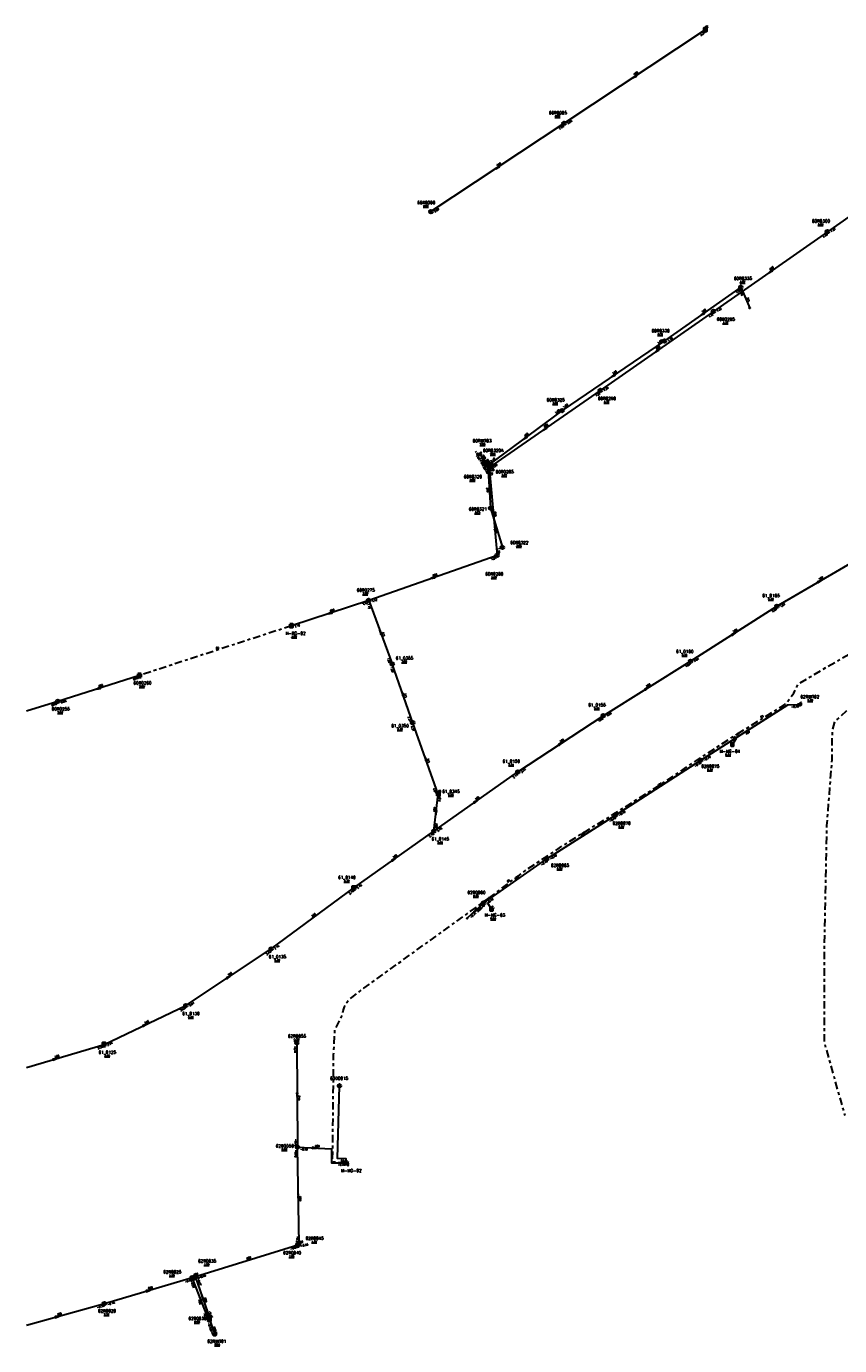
# Model space of a CAD drawing. Header units: metres. Extents: x 157368 to 159469, y 577030 to 578342.
# Tile 1 of 8: x 157368 to 157775, y 577054 to 577716. Entities that reach past the tile are written whole.
import ezdxf

# ---------------------------------------------------------------- set-up
doc = ezdxf.new("R2010")
doc.units = ezdxf.units.M
doc.linetypes.add('Tauw_Persleiding', pattern=[12, 3.75, -1.5, 1.5, -1.5, 3.75])
for name, color, linetype, lineweight in [('1', 7, 'Continuous', 0), ('CD_B_-_AL09----_stromingsrichting', 252, 'Continuous', 30), ('CD_B_-_AQ28P---_Putnummer', 252, 'Continuous', 53), ('CD_B_-_DL09----_diameter', 252, 'Continuous', 30), ('CD_B_-_ML06D---_bestaande DWA riolering', 252, 'Continuous', 30), ('CD_B_-_ML06G---_bestaande Gemengde riolering', 252, 'Continuous', 30), ('CD_B_-_ML06P---_bestaande drukleiding', 252, 'Tauw_Persleiding', 30), ('CD_B_-_ML06P---_bestaande persleiding', 252, 'Tauw_Persleiding', 30), ('CD_B_-_ML06R---_bestaande RWA riolering', 252, 'Continuous', 30), ('CD_B_-_ML09----_maaiveldhoogte', 252, 'Continuous', 30), ('CD_B_-_ML9----_overstortriool', 252, 'Continuous', 30), ('CD_B_-_MQ28P---_Putsymbool', 252, 'Continuous', 40), ('CD_B_-_TZ00----_bobs en materiaal', 252, 'Continuous', 30)]:
    doc.layers.add(name, color=color, linetype=linetype, lineweight=lineweight)
doc.styles.get("Standard").update_dxf_attribs({"font": 'romans.shx'})

# ---------------------------------------------------------------- blocks, each defined once
blk = doc.blocks.new('L_VHR')
at = {"flags": 128}
blk.add_lwpolyline([(-0.5, 0), (0.5, 0), (-0.5, 0.15), (-0.5, -0.15), (0.5, 0)], dxfattribs=at)
blk = doc.blocks.new('K_PUN')
at = {"extrusion": (0, 0, -1)}
blk.add_solid([(0.5, -0.5), (-0.5, 0.5), (-0.5, -0.5)], dxfattribs=at)
blk.add_3dface([(0.5, 0.5), (-0.5, 0.5), (-0.5, -0.5), (0.5, -0.5)])
blk = doc.blocks.new('K_FIC')
blk.add_circle((0, 0), 0.0625)
blk = doc.blocks.new('K_DWA')
blk.add_circle((0, 0), 0.6)
blk = doc.blocks.new('K_RWA')
blk.add_circle((0, 0), 0.6)
at = {"layer": '1', "const_width": 0.6, "flags": 128}
blk.add_lwpolyline([(-0.3, 0, 1), (0.3, 0, 1), (-0.3, 0)], format="xyb", dxfattribs=at)
blk = doc.blocks.new('K_DIV_1')
for p, q in [((-0.65, 0.65), (-0.65, -0.65)), ((0.65, 0.65), (-0.65, 0.65)), ((0.65, -0.65), (0.65, 0.65)), ((-0.65, -0.65), (0.65, -0.65))]:
    blk.add_line(p, q)
blk = doc.blocks.new('K_OVL')
blk.add_arc((0.81571, 0.439293), 0.83139, 77.193131, 168.854604)
at = {"extrusion": (0, 0, -1)}
blk.add_solid([(0.6, 0.6), (-0.6, 0.6), (0.6, -0.6), (-0.6, -0.6)], dxfattribs=at)
for points in [[(0.6, 0.6), (-0.6, 0.6), (-0.6, -0.6), (0.6, -0.6)], [(1, 1.25), (0.474823, 0.983111), (0.413034, 1.369554)]]:
    blk.add_3dface(points)
blk = doc.blocks.new('K_KLP')
for p, q in [((-0.42, -0.42), (0.42, 0.42)), ((-0.42, 0.42), (0.42, -0.42))]:
    blk.add_line(p, q)
at = {"flags": 128}
for points in [[(-0.42, 0.42), (-0.42, -0.42)], [(0.42, -0.42), (0.42, -0.42), (0.42, 0.42)]]:
    blk.add_lwpolyline(points, dxfattribs=at)
blk.add_circle((0, 0), 0.6)
blk = doc.blocks.new('K_UTB')
at = {"flags": 128}
blk.add_lwpolyline([(0.5, 0.15), (0.5, -0.3), (-0.5, -0.3), (-0.5, 0.15), (-0.45, 0.15), (-0.45, -0.25), (0, -0.25), (0.45, -0.25), (0.45, 0.15), (0.5, 0.15)], close=True, dxfattribs=at)
blk.add_lwpolyline([(0.85, 0.6), (0.55, 0.65), (0.614828, 0.459583), (0.850842, 0.598937)], dxfattribs=at)
blk.add_arc((0.85, -0.25), 0.85, 90, 180)
blk = doc.blocks.new('K_NTO')
blk.add_3dface([(0.65, -0.65), (0.65, 0.65), (-0.65, 0.65), (-0.65, -0.65)])
blk.add_text('O', height=0.9).set_placement((-0.32815, -0.429579))
blk = doc.blocks.new('K_GMD')
blk.add_circle((0, 0), 0.6)
at = {"layer": '1', "const_width": 0.6, "flags": 128}
blk.add_lwpolyline([(0, -0.3, -1.000001), (0, 0.3)], format="xyb", dxfattribs=at)
blk = doc.blocks.new('K_INT')
blk.add_arc((0.81571, 0.439293), 0.83139, 77.193131, 168.854604)
for points in [[(-0.6, -0.6), (0.6, -0.6), (0.6, 0.6), (-0.6, 0.6)], [(1, 1.25), (0.474823, 0.983111), (0.413034, 1.369554)]]:
    blk.add_3dface(points)
blk = doc.blocks.new('K_RGM')
at = {"extrusion": (0, 0, -1)}
blk.add_solid([(0.6, 0.6), (0, 0.6), (0.6, -0.6), (0, -0.6)], dxfattribs=at)
blk.add_3dface([(-0.6, 0.6), (-0.6, -0.6), (0.6, -0.6), (0.6, 0.6)])

msp = doc.modelspace()

# ---------------------------------------------------------------- linework, layer by layer
at = {"layer": 'CD_B_-_ML06D---_bestaande DWA riolering', "flags": 128}
msp.add_lwpolyline([(157528.05, 577146.05), (157528.03, 577148.03), (157523.71, 577148.22), (157524.74, 577184.64)], dxfattribs=at)
at = {"layer": 'CD_B_-_ML06G---_bestaande Gemengde riolering'}
for p, q in [((157744.02, 577425.09), (157786.69, 577450.05)), ((157539.38, 577428.03), (157551.17, 577396.16)), ((157700.7, 577397.5), (157744.02, 577425.09)), ((157561.44, 577366.72), (157551.17, 577396.16)), ((157656.94, 577370.24), (157700.7, 577397.5)), ((157574.22, 577330.82), (157561.44, 577366.72)), ((157614.13, 577342.02), (157656.94, 577370.24)), ((157572.06, 577312.38), (157614.13, 577342.02)), ((157572.06, 577312.38), (157574.22, 577330.82)), ((157531.87, 577283.84), (157572.06, 577312.38)), ((157490.45, 577253.31), (157531.87, 577283.84)), ((157447.71, 577224.9), (157490.45, 577253.31)), ((157406.7, 577205.31), (157447.71, 577224.9)), ((157367.79, 577193.86), (157406.7, 577205.31))]:
    msp.add_line(p, q, dxfattribs=at)
at = {"layer": 'CD_B_-_ML06P---_bestaande drukleiding'}
msp.add_line((157500.67, 577415.3), (157424.43, 577390.4), dxfattribs=at)
at = {"layer": 'CD_B_-_ML06P---_bestaande drukleiding', "flags": 128}
for points in [[(157724.29, 577361.09), (157747.49, 577375.49), (157748.22, 577376.06), (157750.14, 577378.43), (157752.5, 577381.57), (157753.47, 577383.68), (157754.59, 577385.79), (157755.1, 577386.37), (157755.7, 577386.69), (157768.83, 577394.56), (157796.61, 577410.56), (157796.8, 577410.69), (157797.06, 577410.69), (157797.28, 577410.69), (157797.47, 577410.62), (157797.7, 577410.5), (157797.82, 577410.43), (157797.97, 577410.24)], [(157599.58, 577278.72), (157618.37, 577292.93), (157640.18, 577307.33), (157662.29, 577320.96), (157684.19, 577334.72), (157701.71, 577346.43), (157717.18, 577356.67), (157724.29, 577361.09)], [(157721.7, 577355.78), (157723.95, 577359.3), (157724.29, 577361.09)], [(157528.05, 577146.05), (157521.55, 577146.37), (157521.28, 577146.69), (157521.82, 577200.32), (157522.43, 577212.67), (157526.14, 577219.97), (157526.53, 577222.27), (157527.2, 577224.32), (157528.42, 577226.43), (157529.7, 577228.1), (157530.9, 577228.93), (157536.4, 577233.15), (157536.94, 577233.6), (157599.58, 577278.72)], [(157600.98, 577273.22), (157599.18, 577276.16), (157599.58, 577278.72)]]:
    msp.add_lwpolyline(points, dxfattribs=at)
at = {"layer": 'CD_B_-_ML06P---_bestaande persleiding', "flags": 128}
msp.add_lwpolyline([(157797.97, 577410.24), (157808.54, 577388.54), (157795.9, 577382.4), (157778.78, 577372.48), (157772.93, 577367.3), (157771.74, 577362.62), (157771.52, 577356.99), (157771.5, 577348.1), (157768.93, 577315.14), (157767.62, 577248.19), (157767.62, 577206.91), (157778, 577169.79)], dxfattribs=at)
at = {"layer": 'CD_B_-_ML06R---_bestaande RWA riolering'}
for p, q in [((157708.08, 577714.18), (157637.26, 577667.2)), ((157637.26, 577667.2), (157570.61, 577622.98)), ((157826.5, 577652.8), (157769.31, 577612.93)), ((157769.31, 577612.93), (157712.19, 577572.99)), ((157725.89, 577585.15), (157687.66, 577558.14)), ((157725.89, 577585.15), (157730.37, 577574.66)), ((157712.19, 577572.99), (157655.49, 577533.31)), ((157687.66, 577558.14), (157636.34, 577523.26)), ((157655.49, 577533.31), (157599.82, 577494.72)), ((157636.34, 577523.26), (157599.18, 577495.74)), ((157596.19, 577499.71), (157594.93, 577501.31)), ((157598.22, 577497.15), (157596.19, 577499.71)), ((157599.18, 577495.74), (157598.22, 577497.15)), ((157599.18, 577495.74), (157600.5, 577474.3)), ((157599.82, 577494.72), (157603.73, 577450.62)), ((157600.5, 577474.3), (157606.4, 577454.59)), ((157603.73, 577450.62), (157539.38, 577428.03)), ((157539.38, 577428.03), (157500.67, 577415.3)), ((157424.43, 577390.4), (157383.5, 577377.41)), ((157383.5, 577377.41), (157367.79, 577372.46)), ((157663.1, 577320.32), (157705.81, 577347.9)), ((157628.69, 577298.5), (157663.1, 577320.32)), ((157596.99, 577276.29), (157628.69, 577298.5)), ((157596.99, 577276.29), (157588.74, 577268.67)), ((157503.36, 577206.14), (157503.66, 577153.86)), ((157504.54, 577105.09), (157503.66, 577153.86)), ((157452.51, 577089.02), (157503.81, 577104.96)), ((157503.81, 577104.96), (157504.54, 577105.09)), ((157450.85, 577088.45), (157452.51, 577089.02)), ((157460.05, 577067.46), (157452.51, 577089.02)), ((157406.86, 577075.46), (157450.85, 577088.45)), ((157459.06, 577067.65), (157450.85, 577088.45)), ((157367.79, 577064.56), (157406.86, 577075.46)), ((157459.55, 577067.52), (157462.19, 577059.9))]:
    msp.add_line(p, q, dxfattribs=at)
at = {"layer": 'CD_B_-_ML06R---_bestaande RWA riolering', "flags": 128}
for points in [[(157705.81, 577347.9), (157749.46, 577375.62), (157755.3, 577375.87)], [(157503.66, 577153.86), (157520.67, 577153.09), (157520.66, 577146.05), (157528.05, 577146.05)]]:
    msp.add_lwpolyline(points, dxfattribs=at)
at = {"layer": 'CD_B_-_ML9----_overstortriool'}
msp.add_line((157599.18, 577495.74), (157599.82, 577494.72), dxfattribs=at)

# ---------------------------------------------------------------- block references
at = {"layer": 'CD_B_-_AL09----_stromingsrichting'}
for p, xscale, yscale, zscale, rotation in [((157672.67, 577690.7), 2, 2, 2, 213.567), ((157603.93, 577645.08), 2, 2, 2, 213.5715), ((157740.76, 577592.96), 2, 2, 2, 214.9723), ((157706.77, 577571.64), 2, 2, 2, 215.1982), ((157683.85, 577553.14), 2, 2, 2, 214.9836999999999), ((157661.99, 577540.71), 2, 2, 2, 214.1936), ((157627.65, 577514.01), 2, 2, 2, 214.712), ((157617.76, 577509.49), 2, 2, 2, 216.5639), ((157598.7, 577496.44), 0.4929999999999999, 0.4929999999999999, 0.4929999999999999, 123.7868), ((157601.77, 577472.68), 2, 2, 2, 275.0776), ((157571.55, 577439.34), 2, 2, 2, 199.3494999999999), ((157765.36, 577437.56), 1.999999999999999, 1.999999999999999, 1.999999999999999, 30.3626), ((157520.02, 577421.67), 2, 2, 2, 198.2152999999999), ((157545.27, 577412.11), 1.999999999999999, 1.999999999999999, 1.999999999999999, 110.3202), ((157722.36, 577411.28), 2, 2, 2, 32.4611), ((157403.97, 577383.9), 1.999999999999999, 1.999999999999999, 1.999999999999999, 197.6738), ((157556.3, 577381.44), 1.999999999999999, 1.999999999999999, 1.999999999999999, 109.202), ((157678.82, 577383.88), 2, 2, 2, 31.9079), ((157635.54, 577356.12), 2, 2, 2, 33.4172), ((157567.83, 577348.75), 2, 2, 2, 109.6124), ((157593.1, 577327.19), 2, 2, 2, 35.1445), ((157573.14, 577321.59), 1.999999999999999, 1.999999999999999, 1.999999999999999, 263.307), ((157551.97, 577298.09), 2, 2, 2, 35.41119999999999), ((157592.86, 577272.5), 2, 2, 2, 222.6532), ((157469.08, 577239.09), 1.999999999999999, 1.999999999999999, 1.999999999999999, 33.63400000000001), ((157427.21, 577215.09), 2, 2, 2, 25.5025), ((157382.02, 577198.06), 2, 2, 2, 16.36899999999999), ((157503.51, 577180.01), 2, 2, 2, 270.3379), ((157512.17, 577153.48), 2, 2, 2, 357.4099), ((157504.11, 577129.48), 2, 2, 2, 91.05440000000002), ((157428.85, 577081.95), 2, 2, 2, 16.4175), ((157454.95, 577078.03), 2, 2, 2, 111.5466), ((157456.29, 577078.22), 2, 2, 2, 109.251), ((157383.23, 577068.86), 2, 2, 2, 15.6263), ((157460.87, 577063.71), 2, 2, 2, 289.0466)]:
    msp.add_blockref('L_VHR', p, dxfattribs=dict(at, xscale=xscale, yscale=yscale, zscale=zscale, rotation=rotation))
at = {"layer": 'CD_B_-_AL09----_stromingsrichting', "extrusion": (0, 0, -1), "xscale": 0.07, "yscale": -0.07, "zscale": 0.07, "rotation": 57.78320000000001}
msp.add_blockref('L_VHR', (-157599.51, 577495.22), dxfattribs=at)
at = {"layer": 'CD_B_-_MQ28P---_Putsymbool', "xscale": 1.25, "yscale": 1.25, "zscale": 1.25}
for name, p in [('K_OVL', (157708.08, 577714.18)), ('K_RWA', (157637.26, 577667.2)), ('K_RWA', (157570.61, 577622.98)), ('K_RWA', (157769.31, 577612.93)), ('K_RWA', (157725.89, 577585.15)), ('K_RWA', (157712.19, 577572.99)), ('K_FIC', (157730.37, 577574.66)), ('K_RWA', (157687.66, 577558.14)), ('K_RWA', (157655.49, 577533.31)), ('K_RWA', (157636.34, 577523.26)), ('K_UTB', (157594.93, 577501.31)), ('K_FIC', (157596.19, 577499.71)), ('K_KLP', (157598.22, 577497.15)), ('K_RWA', (157599.18, 577495.74)), ('K_OVL', (157599.82, 577494.72)), ('K_RWA', (157600.5, 577474.3)), ('K_RWA', (157606.4, 577454.59)), ('K_RWA', (157603.73, 577450.62)), ('K_RWA', (157539.38, 577428.03)), ('K_GMD', (157744.02, 577425.09)), ('K_RGM', (157500.67, 577415.3)), ('K_GMD', (157551.17, 577396.16)), ('K_GMD', (157700.7, 577397.5)), ('K_DIV_1', (157424.43, 577390.4)), ('K_RWA', (157383.5, 577377.41)), ('K_UTB', (157755.3, 577375.87)), ('K_GMD', (157561.44, 577366.72)), ('K_GMD', (157656.94, 577370.24)), ('K_FIC', (157724.29, 577361.09)), ('K_PUN', (157721.7, 577355.78)), ('K_RWA', (157705.81, 577347.9)), ('K_GMD', (157614.13, 577342.02)), ('K_INT', (157574.22, 577330.82)), ('K_RWA', (157663.1, 577320.32)), ('K_GMD', (157572.06, 577312.38)), ('K_RWA', (157628.69, 577298.5)), ('K_NTO', (157531.87, 577283.84)), ('K_RWA', (157596.99, 577276.29)), ('K_FIC', (157599.58, 577278.72)), ('K_PUN', (157600.98, 577273.22)), ('K_FIC', (157588.74, 577268.67)), ('K_GMD', (157490.45, 577253.31)), ('K_GMD', (157447.71, 577224.9)), ('K_NTO', (157406.7, 577205.31)), ('K_RWA', (157503.36, 577206.14)), ('K_DWA', (157524.74, 577184.64)), ('K_RWA', (157503.66, 577153.86)), ('K_PUN', (157528.05, 577146.05)), ('K_RWA', (157503.81, 577104.96)), ('K_RWA', (157504.54, 577105.09)), ('K_RWA', (157450.85, 577088.45)), ('K_RWA', (157452.51, 577089.02)), ('K_RWA', (157406.86, 577075.46)), ('K_OVL', (157459.55, 577067.52)), ('K_UTB', (157462.19, 577059.9))]:
    msp.add_blockref(name, p, dxfattribs=at)

# ---------------------------------------------------------------- texts
at = {"layer": 'CD_B_-_AQ28P---_Putnummer'}
for s, p in [('66R0005', (157629.69, 577671.83)), ('66R0000', (157563.68, 577626.77)), ('60R0300', (157761.6, 577617.55)), ('60R0335', (157722.48, 577588.78)), ('60R0295', (157713.87, 577568.3)), ('60R0330', (157681.17, 577562.5)), ('60R0325', (157628.56, 577527.87)), ('60R0290', (157654.28, 577528.58)), ('60RUIT03', (157591.51, 577507.33)), ('60R0320A', (157596.67, 577502.49)), ('60R0285', (157603.03, 577491.78)), ('60R0320', (157587.06, 577489.35)), ('60R0321', (157589.56, 577473.1)), ('60R0322', (157610.35, 577456.33)), ('60R0280', (157597.81, 577440.57)), ('60R0275', (157533.39, 577432.49)), ('61_0165', (157736.69, 577429.71)), ('H-RG-02', (157497.68, 577410.78)), ('61_0355', (157552.93, 577398.38)), ('61_0160', (157693.45, 577401.68)), ('60R0260', (157421.41, 577385.91)), ('62RUIT02', (157755.77, 577378.97)), ('60R0255', (157380.46, 577372.88)), ('61_0155', (157649.47, 577374.89)), ('61_0350', (157550.74, 577364.44)), ('M-MG-04', (157715.23, 577351.69)), ('61_0150', (157606.48, 577346.62)), ('62R0075', (157706.11, 577344.14)), ('61_0345', (157576.23, 577331.5)), ('62R0070', (157661.65, 577315.57)), ('61_0145', (157570.89, 577307.68)), ('62R0065', (157630.73, 577294.44)), ('61_0140', (157524.06, 577288.4)), ('62R0060', (157588.86, 577280.83)), ('M-MG-03', (157597.44, 577269.52)), ('61_0135', (157489.25, 577248.6)), ('61_0130', (157445.93, 577220.13)), ('62R0055', (157498.88, 577208.82)), ('61_0125', (157403.99, 577200.69)), ('60D0015', (157520, 577187.65)), ('62R0050', (157492.8, 577153.74)), ('M-MG-02', (157525.44, 577141.42)), ('62R0045', (157507.76, 577107.47)), ('62R0035', (157453.83, 577096.04)), ('62R0040', (157496.45, 577100.15)), ('62R0025', (157436.39, 577090.58)), ('62R0020', (157403.66, 577071.03)), ('62R0030', (157449.01, 577067.24)), ('62RUIT01', (157458.49, 577055.78))]:
    msp.add_text(s, height=1.5, dxfattribs=at).set_placement(p)
at = {"layer": 'CD_B_-_DL09----_diameter'}
for s, rotation, p in [('500', 33.567, (157672.6, 577691.29)), ('500', 33.5715, (157603.87, 577645.67)), ('600', 34.9724, (157740.68, 577593.54)), ('315', 293.1656, (157728.69, 577579.85)), ('300', 35.1982, (157706.7, 577572.21)), ('600', 34.9837, (157683.77, 577553.72)), ('300', 34.1936, (157661.93, 577541.29)), ('400', 36.5639, (157617.67, 577510.07)), ('600', 34.712, (157627.58, 577514.59)), ('500', 307.5401, (157596.12, 577500.6)), ('600', 308.8585, (157598.27, 577498.46)), ('600', 303.7868, (157600.31, 577497.13)), ('600', 302.2168, (157600.53, 577494.78)), ('300', 273.4818, (157598.47, 577484.66)), ('600', 275.0776, (157602.31, 577472.46)), ('300', 286.6906, (157602.19, 577463.78)), ('600', 19.3495, (157571.64, 577439.92)), ('300', 30.3626, (157765.34, 577438.13)), ('600', 18.2153, (157520.12, 577422.24)), ('300', 32.4611, (157722.32, 577411.85)), ('315', 290.3202, (157545.85, 577412.04)), ('63', 18.0717, (157462.9, 577403.53)), ('300', 31.9079, (157678.78, 577384.44)), ('600', 17.6738, (157404.07, 577384.47)), ('315', 289.202, (157556.88, 577381.35)), ('63', 31.8488, (157736.08, 577368.98)), ('63', 57.2178, (157722.69, 577358.28)), ('400', 32.4484, (157728.61, 577360.72)), ('300', 33.4172, (157635.48, 577356.69)), ('315', 289.6124, (157568.4, 577348.67)), ('400', 32.8457, (157684.42, 577334.66)), ('300', 35.1445, (157593.03, 577327.75)), ('400', 83.307, (157572.67, 577321.92)), ('400', 32.3568, (157645.86, 577309.97)), ('300', 35.4112, (157551.9, 577298.66)), ('63', 37.1241, (157609.1, 577286.55)), ('400', 34.997, (157612.78, 577287.97)), ('63', 300.998, (157600.79, 577274.5)), ('300', 36.3561, (157511.09, 577269.12)), ('200', 42.6533, (157594.01, 577271.66)), ('300', 33.634, (157469.03, 577239.66)), ('300', 25.5025, (157427.24, 577215.66)), ('300', 16.369, (157382.14, 577198.62)), ('250', 270.3379, (157504.03, 577179.74)), ('200', 357.4099, (157512.46, 577153.98)), ('63', 357.0939, (157525.36, 577146.7)), ('160', 270.3044, (157528.55, 577146.76)), ('500', 271.0544, (157504.63, 577129.22)), ('500', 12.77, (157504.33, 577105.56)), ('500', 17.2555, (157478.27, 577097.52)), ('500', 18.7394, (157451.78, 577089.28)), ('500', 16.4175, (157428.97, 577082.51)), ('400', 291.5466, (157453.8, 577077.14)), ('400', 289.251, (157456.81, 577078.25)), ('500', 15.6263, (157383.36, 577069.41)), ('600', 289.0466, (157461.43, 577063.61))]:
    msp.add_text(s, height=0.9, rotation=rotation, dxfattribs=at).set_placement(p)
at = {"layer": 'CD_B_-_ML09----_maaiveldhoogte'}
for s, p in [('%%u4.00%%U', (157632.62, 577670.43)), ('%%u4.00%%U', (157566.61, 577625.37)), ('%%u3.04%%U', (157764.54, 577616.15)), ('%%u3.07%%U', (157725.41, 577587.38)), ('%%u3.10%%U', (157716.8, 577566.9)), ('%%u3.06%%U', (157684.11, 577561.1)), ('%%u3.01%%U', (157631.5, 577526.47)), ('%%u3.10%%U', (157657.21, 577527.18)), ('%%u2.98%%U', (157595.08, 577505.93)), ('%%u2.96%%U', (157600.24, 577501.09)), ('%%u2.99%%U', (157589.99, 577487.95)), ('%%u3.00%%U', (157605.96, 577490.38)), ('%%u3.03%%U', (157592.5, 577471.7)), ('%%u3.05%%U', (157613.28, 577454.93)), ('%%u3.09%%U', (157600.74, 577439.17)), ('%%u2.99%%U', (157536.32, 577431.09)), ('%%u5.39%%U', (157739.62, 577428.31)), ('%%u3.07%%U', (157500.61, 577409.38)), ('%%u5.46%%U', (157696.38, 577400.28)), ('%%u3.83%%U', (157555.86, 577396.98)), ('%%u2.95%%U', (157424.34, 577384.51)), ('%%u5.51%%U', (157652.4, 577373.49)), ('%%u0.79%%U', (157759.34, 577377.57)), ('%%u2.96%%U', (157383.39, 577371.48)), ('%%u4.43%%U', (157553.67, 577363.04)), ('%%u0.67%%U', (157718.16, 577350.29)), ('%%u5.54%%U', (157609.42, 577345.22)), ('%%u0.79%%U', (157709.04, 577342.74)), ('%%u5.08%%U', (157579.16, 577330.1)), ('%%u0.79%%U', (157664.58, 577314.17)), ('%%u5.44%%U', (157573.83, 577306.28)), ('%%u0.79%%U', (157633.67, 577293.04)), ('%%u5.39%%U', (157526.99, 577287)), ('%%u0.65%%U', (157591.79, 577279.43)), ('%%u0.53%%U', (157600.37, 577268.12)), ('%%u5.43%%U', (157492.18, 577247.2)), ('%%u5.41%%U', (157448.86, 577218.73)), ('%%u0.79%%U', (157501.81, 577207.42)), ('%%u5.45%%U', (157406.92, 577199.29)), ('%%u0.90%%U', (157495.74, 577152.34)), ('%%u1.07%%U', (157510.7, 577106.07)), ('%%u1.55%%U', (157456.76, 577094.64)), ('%%u1.05%%U', (157499.38, 577098.75)), ('%%u1.58%%U', (157439.32, 577089.18)), ('%%u2.21%%U', (157406.59, 577069.63)), ('%%u0.98%%U', (157451.94, 577065.84)), ('%%u0.98%%U', (157462.06, 577054.38))]:
    msp.add_text(s, height=0.9, dxfattribs=at).set_placement(p)
at = {"layer": 'CD_B_-_TZ00----_bobs en materiaal'}
for s, rotation, p in [('2.24', 33.567, (157705.86, 577711.11)), ('2.08', 33.5715, (157635.04, 577664.11)), ('2.08', 33.567, (157639.2, 577666.81)), ('2.00', 33.5715, (157572.55, 577622.57)), ('1.38', 34.9724, (157767.18, 577609.79)), ('1.37', 34.8565, (157771.27, 577612.59)), ('1.90', 35.1982, (157723.77, 577581.95)), ('1.90', 293.1656, (157725.15, 577583.28)), ('1.32', 34.9837, (157710.06, 577569.83)), ('1.32', 34.9724, (157714.15, 577572.64)), ('1.68', 34.1936, (157684.41, 577556.59)), ('1.70', 35.1982, (157689.61, 577557.81)), ('1.22', 34.712, (157653.34, 577530.15)), ('1.25', 34.9837, (157657.44, 577532.95)), ('1.62', 34.1936, (157637.21, 577524.47)), ('1.62', 36.5639, (157633.16, 577521.57)), ('1.00', 307.5401, (157592.5, 577502.47)), ('1.00', 308.8585, (157592.98, 577500.58)), ('1.00', 307.5401, (157594.97, 577499.22)), ('1.46', 36.5639, (157600.75, 577497.33)), ('1.00', 308.8585, (157594.75, 577497.95)), ('1.00', 303.7868, (157596, 577495.79)), ('1.04', 303.7868, (157596.32, 577496.92)), ('1.05', 302.2168, (157597.43, 577493.68)), ('1.06', 302.2168, (157597.69, 577494.84)), ('1.25', 275.0776, (157600.44, 577493.37)), ('1.06', 34.712, (157601.77, 577494.37)), ('1.20', 275.0776, (157603.94, 577454.23)), ('1.21', 19.3495, (157600.82, 577448.18)), ('1.12', 18.2153, (157536.43, 577425.62)), ('1.19', 290.3202, (157538.55, 577426.24)), ('1.12', 19.3495, (157541.17, 577427.18)), ('1.81', 30.3626, (157745.94, 577424.56)), ('1.81', 32.4611, (157741.77, 577421.97)), ('1.10', 18.2153, (157502.44, 577414.41)), ('1.88', 290.3202, (157548.64, 577399.05)), ('1.88', 289.202, (157550.31, 577394.41)), ('1.84', 31.9079, (157698.42, 577394.43)), ('1.84', 32.4611, (157702.63, 577397.07)), ('0.99', 17.6738, (157421.46, 577388.03)), ('0.93', 17.4337, (157380.52, 577375.01)), ('0.93', 17.6738, (157385.27, 577376.47)), ('-0.40', 2.349, (157751.26, 577374.3)), ('2.31', 289.202, (157558.96, 577369.6)), ('1.99', 33.4172, (157654.74, 577367.12)), ('1.99', 31.9079, (157658.87, 577369.8)), ('2.31', 289.6124, (157560.59, 577364.9)), ('-0.40', 32.8457, (157703.12, 577344.48)), ('-0.40', 32.4484, (157707.74, 577347.45)), ('2.11', 35.1445, (157612.02, 577338.81)), ('2.11', 33.4172, (157616.07, 577341.6)), ('2.94', 289.6124, (157571.73, 577333.7)), ('2.87', 83.307, (157575.2, 577327.11)), ('-0.40', 32.8457, (157665.05, 577319.89)), ('2.84', 83.307, (157573.61, 577313.61)), ('2.18', 35.1445, (157574.01, 577312.04)), ('-0.40', 32.3568, (157660.4, 577316.93)), ('2.18', 35.4112, (157569.97, 577309.18)), ('-0.40', 32.3568, (157630.62, 577298.07)), ('-0.40', 34.997, (157626.13, 577295)), ('2.45', 36.3561, (157529.84, 577280.57)), ('2.45', 35.4112, (157533.83, 577283.48)), ('-0.40', 42.6533, (157594.93, 577272.51)), ('-0.40', 34.997, (157598.95, 577275.97)), ('-0.41', 42.6533, (157590.71, 577268.61)), ('2.45', 36.3561, (157492.41, 577253.01)), ('2.45', 33.634, (157488.26, 577250.17)), ('2.54', 25.5025, (157445.11, 577222.08)), ('2.54', 33.634, (157449.66, 577224.49)), ('2.74', 16.369, (157403.68, 577202.96)), ('2.74', 25.5025, (157408.57, 577204.65)), ('-0.41', 270.3379, (157501.97, 577204.73)), ('-0.49', 270.3379, (157502.27, 577157.96)), ('-0.49', 271.0544, (157502.29, 577152.44)), ('-0.49', 357.4099, (157505, 577152.41)), ('-0.55', 0.2326, (157523.96, 577144.64)), ('-0.38', 271.0544, (157503.1, 577109.17)), ('-0.35', 17.2555, (157500.3, 577102.38)), ('-0.35', 12.77, (157500.86, 577102.83)), ('-0.35', 12.77, (157505.47, 577103.87)), ('-0.40', 18.7394, (157452.62, 577087.55)), ('-0.35', 17.2555, (157454.27, 577088.08)), ('-0.35', 16.4175, (157447.3, 577085.93)), ('-0.40', 18.7394, (157449.09, 577086.36)), ('-0.52', 291.5466, (157450.05, 577086.61)), ('-0.47', 289.251, (157453.45, 577087.84)), ('-0.15', 16.4175, (157408.6, 577074.52)), ('-0.15', 15.6263, (157403.29, 577073.02)), ('-0.43', 291.5466, (157456.36, 577070.67)), ('-0.43', 289.251, (157459.1, 577071.71)), ('-0.43', 289.0466, (157458.68, 577065.75)), ('-0.47', 289.0466, (157459.53, 577063.3))]:
    msp.add_text(s, height=0.9, rotation=rotation, dxfattribs=at).set_placement(p)

doc.saveas('drawing.dxf')
